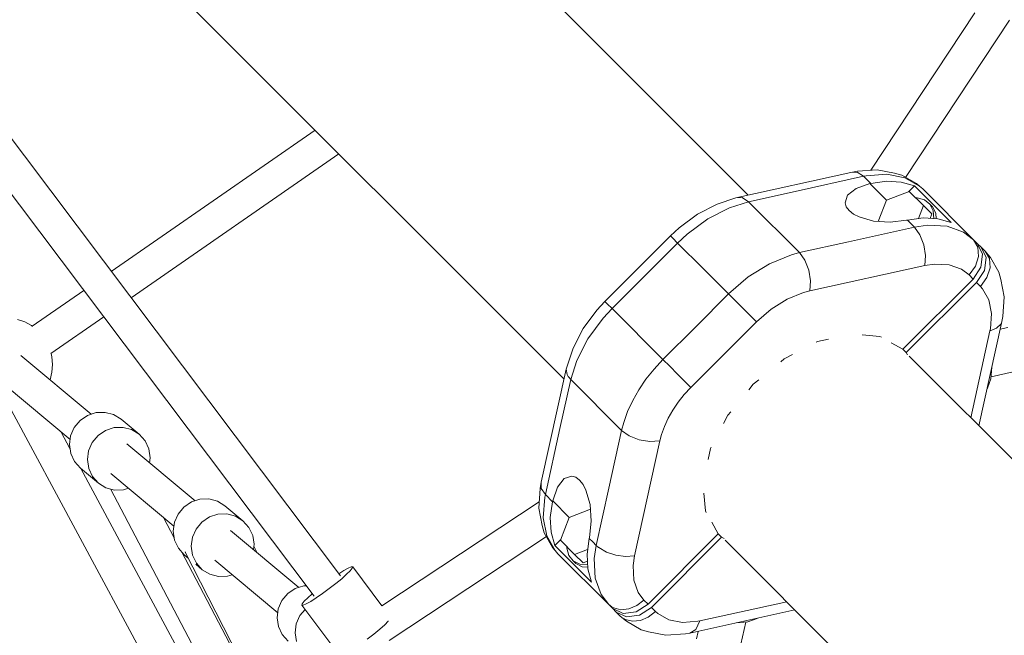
# Model space of a CAD drawing. Header units: inches. Extents: x -32 to 818, y -661 to 218.
# Tile 39 of 256: x 471.999 to 472.525, y 18.093 to 18.422. Entities that reach past the tile are written whole.
import ezdxf

# ---------------------------------------------------------------- set-up
doc = ezdxf.new("R2010")
doc.units = ezdxf.units.IN
doc.header["$LTSCALE"] = 0.01
doc.header["$MEASUREMENT"] = 0
doc.layers.add('_at_zabawki_', color=240, linetype='Continuous', lineweight=5)

# ---------------------------------------------------------------- blocks, each defined once
blk = doc.blocks.new('zw$2CA8')
at = {"layer": '_at_zabawki_'}
for p, q in [((-4924.56, 4555.7), (-5295.59, 5048.53)), ((-5308.55, 5036.11), (-4938.64, 4544.78)), ((-4706.65, 4759.16), (-4914.79, 4967.3)), ((-5013.15, 4868.94), (-4805.07, 4660.86)), ((-4585.49, 4856.58), (-4641.14, 4772.49)), ((-4622.54, 4768.61), (-4566.93, 4852.64)), ((-4938.13, 4793.91), (-5047.02, 4718.37)), ((-5036.41, 4704.27), (-4925.45, 4781.24)), ((-4651.72, 4771.29), (-4713.18, 4757.72)), ((-4681.54, 4761.12), (-4644.95, 4769.2)), ((-4648.28, 4771.94), (-4651.72, 4771.29)), ((-4651.72, 4771.29), (-4648.39, 4771.42)), ((-4648.39, 4771.42), (-4644.95, 4769.2)), ((-4637.77, 4772.74), (-4648.28, 4771.94)), ((-4644.95, 4769.2), (-4643.53, 4769.49)), ((-4644.95, 4769.2), (-4641.14, 4765.39)), ((-4643.53, 4769.49), (-4632.6, 4770.33)), ((-4628.45, 4770.94), (-4637.77, 4772.74)), ((-4632.6, 4770.33), (-4622.92, 4768.46)), ((-4624.56, 4769.75), (-4628.45, 4770.94)), ((-4616.69, 4765.29), (-4624.56, 4769.75)), ((-4622.92, 4768.46), (-4615.02, 4763.98)), ((-4653.51, 4759.15), (-4648.87, 4762.77)), ((-4648.87, 4762.77), (-4641.64, 4765.28)), ((-4641.64, 4765.28), (-4641.14, 4765.39)), ((-4641.64, 4765.28), (-4632.77, 4756.41)), ((-4641.14, 4765.39), (-4632.69, 4766.53)), ((-4632.69, 4766.53), (-4624.83, 4766.11)), ((-4624.83, 4766.11), (-4617.82, 4764.14)), ((-4621.03, 4760.93), (-4617.82, 4764.14)), ((-4617.82, 4764.14), (-4598.22, 4744.55)), ((-4615.02, 4763.98), (-4616.69, 4765.29)), ((-4613.37, 4762.47), (-4615.02, 4763.98)), ((-4713.18, 4757.72), (-4723.17, 4754.37)), ((-4713.18, 4757.72), (-4709.86, 4757.85)), ((-4709.86, 4757.85), (-4706.42, 4755.63)), ((-4706.42, 4755.63), (-4681.54, 4761.12)), ((-4654.85, 4754.98), (-4653.51, 4759.15)), ((-4620.51, 4761.13), (-4632.77, 4756.41)), ((-4612.97, 4753.58), (-4620.51, 4761.13)), ((-4616.3, 4757.7), (-4617.02, 4757.64)), ((-4612.44, 4756.64), (-4616.3, 4757.7)), ((-4586.16, 4735.26), (-4613.37, 4762.47)), ((-4723.17, 4754.37), (-4733.64, 4748.98)), ((-4716.58, 4752.42), (-4728.21, 4746.44)), ((-4706.42, 4755.63), (-4716.58, 4752.42)), ((-4679.2, 4728.41), (-4706.42, 4755.63)), ((-4654.2, 4752.88), (-4654.85, 4754.98)), ((-4652.69, 4750.88), (-4654.2, 4752.88)), ((-4632.77, 4756.41), (-4637.11, 4745.12)), ((-4612.97, 4753.58), (-4615.66, 4746.59)), ((-4608.46, 4749.07), (-4612.97, 4753.58)), ((-4609.47, 4754.25), (-4612.44, 4756.64)), ((-4607.72, 4750.79), (-4609.47, 4754.25)), ((-4608.12, 4752.9), (-4609.47, 4754.25)), ((-4606.37, 4749.44), (-4608.12, 4752.9)), ((-4733.64, 4748.98), (-4743.58, 4741.66)), ((-4650.38, 4749.05), (-4652.69, 4750.88)), ((-4647.35, 4747.48), (-4650.38, 4749.05)), ((-4639.65, 4745.3), (-4647.35, 4747.48)), ((-4613.09, 4746.93), (-4621.55, 4745.79)), ((-4605.23, 4746.51), (-4613.09, 4746.93)), ((-4608.46, 4749.07), (-4609.36, 4746.73)), ((-4607.38, 4746.63), (-4607.72, 4750.79)), ((-4606.13, 4746.56), (-4606.37, 4749.44)), ((-4743.58, 4741.66), (-4748.14, 4737.35)), ((-4728.21, 4746.44), (-4739.24, 4738.3)), ((-4617.74, 4741.98), (-4653.04, 4734.19)), ((-4630.77, 4744.67), (-4639.65, 4745.3)), ((-4622.04, 4745.68), (-4630.77, 4744.67)), ((-4621.55, 4745.79), (-4622.04, 4745.68)), ((-4621.55, 4745.79), (-4617.74, 4741.98)), ((-4610.73, 4743.04), (-4617.74, 4741.98)), ((-4617.74, 4741.98), (-4614.82, 4737.92)), ((-4600.36, 4742.51), (-4610.73, 4743.04)), ((-4607.38, 4746.63), (-4607.38, 4746.63)), ((-4598.22, 4744.55), (-4605.23, 4746.51)), ((-4591.51, 4739.32), (-4600.36, 4742.51)), ((-4748.14, 4737.35), (-4783.2, 4702.29)), ((-4748.14, 4737.35), (-4746.96, 4736.17)), ((-4739.24, 4738.3), (-4744.35, 4733.56)), ((-4614.82, 4737.92), (-4612.76, 4732.61)), ((-4586.16, 4735.26), (-4591.51, 4739.32)), ((-4744.35, 4733.56), (-4762.44, 4715.47)), ((-4746.96, 4736.17), (-4744.35, 4733.56)), ((-4730.74, 4719.95), (-4744.35, 4733.56)), ((-4653.04, 4734.19), (-4679.2, 4728.41)), ((-4612.76, 4732.61), (-4611.87, 4726.85)), ((-4583.84, 4731.33), (-4586.16, 4735.26)), ((-4584, 4733.1), (-4586.16, 4735.26)), ((-4582.19, 4731.29), (-4584, 4733.1)), ((-4581.34, 4727.59), (-4584, 4733.1)), ((-4583.49, 4726.38), (-4583.84, 4731.33)), ((-4580.03, 4729.13), (-4582.19, 4731.29)), ((-4582.19, 4731.29), (-4579.53, 4725.79)), ((-4683.53, 4727.28), (-4695.22, 4722.51)), ((-4679.2, 4728.41), (-4683.53, 4727.28)), ((-4679.2, 4728.41), (-4676.29, 4724.35)), ((-4611.87, 4726.85), (-4612.28, 4721.53)), ((-4585.16, 4721.17), (-4583.49, 4726.38)), ((-4582.23, 4720.72), (-4581.34, 4727.59)), ((-4579.53, 4725.79), (-4580.42, 4718.92)), ((-4578.53, 4727.48), (-4580.03, 4729.13)), ((-4580.03, 4729.13), (-4577.71, 4725.2)), ((-4577.21, 4725.81), (-4578.53, 4727.48)), ((-4572.75, 4717.94), (-4577.21, 4725.81)), ((-4695.22, 4722.51), (-4706.62, 4715.4)), ((-4676.29, 4724.35), (-4674.23, 4719.04)), ((-4612.28, 4721.53), (-4673.75, 4707.96)), ((-4607.03, 4722.32), (-4612.28, 4721.53)), ((-4599.25, 4721.93), (-4607.03, 4722.32)), ((-4592.61, 4719.53), (-4599.25, 4721.93)), ((-4588.6, 4716.49), (-4585.16, 4721.17)), ((-4586.44, 4714.32), (-4582.23, 4720.72)), ((-4577.71, 4725.2), (-4577.36, 4720.25)), ((-4762.44, 4715.47), (-4779.41, 4698.5)), ((-4717.14, 4706.34), (-4730.74, 4719.95)), ((-4706.62, 4715.4), (-4717.14, 4706.34)), ((-4674.23, 4719.04), (-4673.34, 4713.28)), ((-4588.6, 4716.49), (-4592.61, 4719.53)), ((-4586.44, 4714.32), (-4588.6, 4716.49)), ((-4580.42, 4718.92), (-4584.63, 4712.52)), ((-4577.36, 4720.25), (-4579.03, 4715.04)), ((-4571.56, 4714.05), (-4572.75, 4717.94)), ((-4673.34, 4713.28), (-4673.75, 4707.96)), ((-4623.94, 4676.83), (-4586.44, 4714.32)), ((-4584.63, 4712.52), (-4622.13, 4675.02)), ((-4584.63, 4712.52), (-4582.47, 4710.36)), ((-4579.03, 4715.04), (-4582.47, 4710.36)), ((-4582.47, 4710.36), (-4581.34, 4709.12)), ((-4569.76, 4704.74), (-4571.56, 4714.05)), ((-5061.67, 4708.2), (-5089.25, 4689.07)), ((-4717.14, 4706.34), (-4734.67, 4688.82)), ((-4717.14, 4706.34), (-4713.5, 4702.7)), ((-4677, 4707.11), (-4685.76, 4703.53)), ((-4673.75, 4707.96), (-4677, 4707.11)), ((-4581.34, 4709.12), (-4577.98, 4703.19)), ((-4570.56, 4694.22), (-4569.76, 4704.74)), ((-4783.2, 4702.29), (-4787.51, 4697.72)), ((-4783.2, 4702.29), (-4782.02, 4701.11)), ((-4782.02, 4701.11), (-4779.41, 4698.5)), ((-4713.5, 4702.7), (-4709.38, 4698.59)), ((-4685.76, 4703.53), (-4694.32, 4698.2)), ((-4577.98, 4703.19), (-4576.58, 4695.94)), ((-5079.26, 4674.54), (-5051.06, 4694.1)), ((-4787.51, 4697.72), (-4794.83, 4687.79)), ((-4779.41, 4698.5), (-4784.15, 4693.39)), ((-4752.2, 4671.29), (-4779.41, 4698.5)), ((-4709.38, 4698.59), (-4705.41, 4694.62)), ((-4705.41, 4694.62), (-4702.2, 4691.41)), ((-4694.32, 4698.2), (-4702.2, 4691.41)), ((-4576.58, 4695.94), (-4577.21, 4687.74)), ((-4571.21, 4690.79), (-4570.56, 4694.22)), ((-5093.32, 4691.39), (-5097.22, 4692.72)), ((-5089.7, 4689.43), (-5093.32, 4691.39)), ((-5089.08, 4688.94), (-5089.7, 4689.43)), ((-4784.15, 4693.39), (-4792.29, 4682.36)), ((-4734.67, 4688.82), (-4752.2, 4671.29)), ((-4702.2, 4691.41), (-4737.26, 4656.35)), ((-4583.34, 4635.85), (-4571.21, 4690.79)), ((-4571.39, 4690.42), (-4573.93, 4687.97)), ((-4571.21, 4690.79), (-4571.39, 4690.42)), ((-4794.83, 4687.79), (-4800.22, 4677.31)), ((-4645.71, 4684.43), (-4636.22, 4683.59)), ((-4636.22, 4683.59), (-4635.43, 4683.16)), ((-4577.43, 4686.67), (-4587.69, 4640.2)), ((-4577.21, 4687.74), (-4577.43, 4686.67)), ((-4576.45, 4686.92), (-4577.43, 4686.67)), ((-4573.93, 4687.97), (-4576.45, 4686.92)), ((-4567.86, 4688.39), (-4571.94, 4687.51)), ((-4792.29, 4682.36), (-4798.27, 4670.73)), ((-4670.23, 4680.49), (-4669.55, 4680.84)), ((-4669.55, 4680.84), (-4663.75, 4682.2)), ((-4630.23, 4680.29), (-4623.94, 4676.83)), ((-5057.78, 4642.05), (-5095.37, 4673.4)), ((-5078.76, 4672.67), (-5079.23, 4674.56)), ((-4800.22, 4677.31), (-4803.9, 4666.17)), ((-4687.45, 4671.59), (-4682.98, 4673.9)), ((-4622.13, 4675.02), (-4623.94, 4676.83)), ((-4622.13, 4675.02), (-4621.41, 4673.71)), ((-4333.73, 4386.24), (-4620.58, 4673.09)), ((-5078.42, 4668.57), (-5078.76, 4672.67)), ((-5078.76, 4664.47), (-5078.42, 4668.57)), ((-4798.27, 4670.73), (-4801.48, 4660.57)), ((-4752.2, 4671.29), (-4756.94, 4666.18)), ((-4752.2, 4671.29), (-4748.56, 4667.65)), ((-4689.24, 4670.12), (-4687.45, 4671.59)), ((-5079.77, 4660.48), (-5078.76, 4664.47)), ((-4803.9, 4666.17), (-4817.22, 4605.67)), ((-4803.9, 4666.17), (-4803.41, 4663.25)), ((-4803.41, 4663.25), (-4802.85, 4662.23)), ((-4756.94, 4666.18), (-4761.25, 4660.77)), ((-4748.56, 4667.65), (-4744.44, 4663.53)), ((-4744.44, 4663.53), (-4740.47, 4659.56)), ((-4576.92, 4660.92), (-4576.34, 4667.18)), ((-4576.82, 4661.99), (-4561.02, 4665.54)), ((-4576.34, 4667.18), (-4576.37, 4667.42)), ((-5103.84, 4657.53), (-5069.05, 4628.53)), ((-5079.8, 4660.41), (-5079.77, 4660.48)), ((-4801.48, 4660.57), (-4807.25, 4634.4)), ((-4802.85, 4662.23), (-4802.54, 4661.79)), ((-4802.54, 4661.79), (-4801.48, 4660.57)), ((-4774.26, 4633.35), (-4801.48, 4660.57)), ((-4761.25, 4660.77), (-4765.07, 4655.14)), ((-4740.47, 4659.56), (-4737.26, 4656.35)), ((-4706.34, 4655.15), (-4703.93, 4658.08)), ((-4703.93, 4658.08), (-4701, 4660.49)), ((-4578.81, 4655.97), (-4576.92, 4660.92)), ((-4765.07, 4655.14), (-4768.36, 4649.36)), ((-4740.82, 4652.52), (-4744.05, 4648.46)), ((-4737.26, 4656.35), (-4740.82, 4652.52)), ((-4578.92, 4655.87), (-4578.81, 4655.97)), ((-4768.36, 4649.36), (-4771.05, 4643.52)), ((-4744.05, 4648.46), (-4746.92, 4644.24)), ((-5100.33, 4644.13), (-4840.35, 4160.73)), ((-5055.16, 4642.91), (-5059.74, 4641.42)), ((-5050.39, 4643.05), (-5055.16, 4642.91)), ((-5045.79, 4641.84), (-5050.39, 4643.05)), ((-5041.76, 4639.37), (-5045.79, 4641.84)), ((-4771.05, 4643.52), (-4773.13, 4637.68)), ((-4746.92, 4644.24), (-4749.38, 4639.91)), ((-4719.75, 4637.13), (-4717.44, 4641.6)), ((-4717.44, 4641.6), (-4715.97, 4643.39)), ((-5063.73, 4638.71), (-5066.83, 4634.99)), ((-5059.74, 4641.42), (-5063.73, 4638.71)), ((-5032.14, 4631.35), (-5041.76, 4639.37)), ((-4773.13, 4637.68), (-4774.26, 4633.35)), ((-4749.38, 4639.91), (-4751.4, 4635.52)), ((-5069.12, 4623.8), (-5073.78, 4632.47)), ((-5066.83, 4634.99), (-5068.78, 4630.57)), ((-5054.11, 4630.69), (-5050.12, 4633.4)), ((-5050.12, 4633.4), (-5045.55, 4634.89)), ((-5045.55, 4634.89), (-5040.77, 4635.03)), ((-5040.77, 4635.03), (-5036.18, 4633.82)), ((-5036.18, 4633.82), (-5032.14, 4631.35)), ((-5028.98, 4627.82), (-5032.14, 4631.35)), ((-4807.25, 4634.4), (-4815.05, 4599.1)), ((-4774.26, 4633.35), (-4781.05, 4602.62)), ((-4774.26, 4633.35), (-4770.2, 4630.44)), ((-4752.96, 4631.14), (-4753.81, 4627.9)), ((-4751.4, 4635.52), (-4752.96, 4631.14)), ((-5068.78, 4630.57), (-5069.42, 4625.8)), ((-5069.42, 4625.8), (-5068.7, 4621.08)), ((-5059.16, 4622.55), (-5057.21, 4626.97)), ((-5057.21, 4626.97), (-5054.11, 4630.69)), ((-5002.28, 4595.78), (-5038.79, 4626.22)), ((-5026.96, 4623.52), (-5028.98, 4627.82)), ((-4770.2, 4630.44), (-4764.89, 4628.37)), ((-4753.81, 4627.9), (-4767.38, 4566.43)), ((-4764.89, 4628.37), (-4759.14, 4627.48)), ((-4759.14, 4627.48), (-4753.81, 4627.9)), ((-5068.7, 4621.08), (-5066.68, 4616.78)), ((-5059.8, 4617.79), (-5059.16, 4622.55)), ((-5026.24, 4618.79), (-5026.96, 4623.52)), ((-4728.05, 4617.9), (-4726.69, 4623.7)), ((-4726.69, 4623.7), (-4726.34, 4624.38)), ((-5066.68, 4616.78), (-5063.53, 4613.25)), ((-5059.09, 4613.06), (-5059.8, 4617.79)), ((-5026.61, 4616.07), (-5026.24, 4618.79)), ((-5063.53, 4613.25), (-5053.91, 4605.23)), ((-4824.62, 4169.18), (-5063.37, 4613.12)), ((-5057.07, 4608.76), (-5059.09, 4613.06)), ((-5047.26, 4610.36), (-5013.56, 4582.26)), ((-5053.91, 4605.23), (-5057.07, 4608.76)), ((-5053.91, 4605.23), (-5049.87, 4602.76)), ((-4817.22, 4605.67), (-4817.79, 4602.43)), ((-4817.24, 4602.43), (-4817.22, 4605.67)), ((-4808.62, 4603.02), (-4805, 4607.66)), ((-4805, 4607.66), (-4800.83, 4609)), ((-4800.83, 4609), (-4798.73, 4608.35)), ((-4798.73, 4608.35), (-4796.73, 4606.84)), ((-4796.73, 4606.84), (-4794.91, 4604.53)), ((-5049.87, 4602.76), (-5045.28, 4601.55)), ((-5047.37, 4602.1), (-4602.77, 3755.7)), ((-5045.28, 4601.55), (-5040.5, 4601.69)), ((-5040.5, 4601.69), (-5037.89, 4602.54)), ((-4817.79, 4602.43), (-4818.6, 4591.92)), ((-4815.05, 4599.1), (-4817.24, 4602.43)), ((-4811.13, 4595.78), (-4808.62, 4603.02)), ((-4794.91, 4604.53), (-4793.33, 4601.5)), ((-4793.33, 4601.5), (-4791.15, 4593.8)), ((-4781.05, 4602.62), (-4787.83, 4571.88)), ((-4729.44, 4590.37), (-4730.28, 4599.86)), ((-5004.24, 4595.15), (-5008.23, 4592.43)), ((-4999.66, 4596.63), (-5004.24, 4595.15)), ((-4994.89, 4596.78), (-4999.66, 4596.63)), ((-4990.3, 4595.56), (-4994.89, 4596.78)), ((-4986.26, 4593.09), (-4990.3, 4595.56)), ((-4818.34, 4595.29), (-4902.44, 4539.64)), ((-4816.18, 4586.75), (-4815.34, 4597.67)), ((-4815.34, 4597.67), (-4815.05, 4599.1)), ((-4815.05, 4599.1), (-4811.24, 4595.29)), ((-4812.38, 4586.83), (-4811.24, 4595.29)), ((-4811.24, 4595.29), (-4811.13, 4595.78)), ((-4802.26, 4586.92), (-4811.13, 4595.78)), ((-5008.23, 4592.43), (-5011.33, 4588.72)), ((-4976.64, 4585.07), (-4986.26, 4593.09)), ((-4818.6, 4591.92), (-4816.79, 4582.6)), ((-4790.97, 4591.26), (-4802.26, 4586.92)), ((-4791.15, 4593.8), (-4790.52, 4584.91)), ((-4729.01, 4589.58), (-4729.44, 4590.37)), ((-5013.39, 4576.05), (-5019.07, 4586.85)), ((-5013.28, 4584.3), (-5013.92, 4579.53)), ((-5011.33, 4588.72), (-5013.28, 4584.3)), ((-5001.71, 4580.7), (-4998.62, 4584.41)), ((-4998.62, 4584.41), (-4994.62, 4587.13)), ((-4994.62, 4587.13), (-4990.05, 4588.61)), ((-4990.05, 4588.61), (-4985.27, 4588.76)), ((-4985.27, 4588.76), (-4980.68, 4587.55)), ((-4980.68, 4587.55), (-4976.64, 4585.07)), ((-4973.48, 4581.55), (-4976.64, 4585.07)), ((-4814.31, 4577.07), (-4816.18, 4586.75)), ((-4811.96, 4578.98), (-4812.38, 4586.83)), ((-4802.26, 4586.92), (-4806.98, 4574.66)), ((-4790.52, 4584.91), (-4791.53, 4576.19)), ((-4722.68, 4578.08), (-4726.14, 4584.38)), ((-5013.92, 4579.53), (-5013.21, 4574.81)), ((-5003.66, 4576.28), (-5001.71, 4580.7)), ((-4946.78, 4549.51), (-4983.29, 4579.95)), ((-4971.46, 4577.25), (-4973.48, 4581.55)), ((-4816.79, 4582.6), (-4815.6, 4578.71)), ((-4815.6, 4578.71), (-4811.14, 4570.84)), ((-4809.99, 4571.96), (-4811.96, 4578.98)), ((-5013.21, 4574.81), (-5011.19, 4570.51)), ((-5004.31, 4571.51), (-5003.66, 4576.28)), ((-4970.75, 4572.52), (-4971.46, 4577.25)), ((-4898.52, 4521.06), (-4814.46, 4576.69)), ((-4809.83, 4569.17), (-4814.31, 4577.07)), ((-4809.99, 4571.96), (-4806.78, 4575.18)), ((-4806.98, 4574.66), (-4799.44, 4567.12)), ((-4791.64, 4575.7), (-4792.78, 4567.24)), ((-4791.53, 4576.19), (-4791.64, 4575.7)), ((-4791.64, 4575.7), (-4789.74, 4573.79)), ((-4789.74, 4573.79), (-4787.83, 4571.88)), ((-4760.18, 4540.59), (-4722.68, 4578.08)), ((-4720.87, 4576.28), (-4758.37, 4538.78)), ((-4722.68, 4578.08), (-4720.87, 4576.28)), ((-4719.56, 4575.56), (-4720.87, 4576.28)), ((-4718.94, 4574.73), (-4432.09, 4287.88)), ((-5011.19, 4570.51), (-5008.03, 4566.98)), ((-4770.03, 4112.75), (-5009.48, 4568.6)), ((-5007.3, 4568.43), (-5007.46, 4568.28)), ((-5007.46, 4568.28), (-4961.93, 4479.4)), ((-5003.59, 4566.79), (-5004.31, 4571.51)), ((-4971.11, 4569.8), (-4970.75, 4572.52)), ((-4969.24, 4568.24), (-4970.89, 4571.45)), ((-4811.14, 4570.84), (-4809.83, 4569.17)), ((-4790.4, 4552.37), (-4809.99, 4571.96)), ((-4809.83, 4569.17), (-4808.32, 4567.52)), ((-4803.49, 4571.17), (-4803.55, 4570.45)), ((-4803.55, 4570.45), (-4802.49, 4566.59)), ((-4792.44, 4569.81), (-4799.44, 4567.12)), ((-4787.83, 4571.88), (-4788.89, 4564.88)), ((-4786.64, 4570.82), (-4787.83, 4571.88)), ((-4786.63, 4570.82), (-4786.64, 4570.82)), ((-4786.57, 4570.77), (-4786.63, 4570.82)), ((-4786.54, 4570.74), (-4786.57, 4570.77)), ((-4782.41, 4568.3), (-4786.54, 4570.74)), ((-4777.42, 4566.65), (-4782.41, 4568.3)), ((-5008.03, 4566.98), (-5005.88, 4565.19)), ((-5001.57, 4562.49), (-5003.59, 4566.79)), ((-4991.76, 4564.09), (-4958.06, 4535.99)), ((-4808.32, 4567.52), (-4781.11, 4540.31)), ((-4802.49, 4566.59), (-4800.1, 4563.62)), ((-4800.1, 4563.62), (-4796.64, 4561.87)), ((-4800.1, 4563.62), (-4798.75, 4562.26)), ((-4799.44, 4567.12), (-4794.92, 4562.61)), ((-4792.58, 4563.51), (-4794.92, 4562.61)), ((-4792.78, 4567.24), (-4792.36, 4559.38)), ((-4788.89, 4564.88), (-4788.37, 4554.5)), ((-4772.19, 4566), (-4777.42, 4566.65)), ((-4767.38, 4566.43), (-4772.19, 4566)), ((-4767.38, 4566.43), (-4768.17, 4561.18)), ((-5001.91, 4561.88), (-4998.41, 4558.96)), ((-4998.41, 4558.96), (-5001.57, 4562.49)), ((-4998.41, 4558.96), (-4994.37, 4556.49)), ((-4922.73, 4558.45), (-4925.36, 4556.77)), ((-4920.36, 4559.79), (-4922.73, 4558.45)), ((-4919.31, 4558.4), (-4921.25, 4556.49)), ((-4918.75, 4560.47), (-4920.36, 4559.79)), ((-4918.21, 4559.76), (-4919.31, 4558.4)), ((-4918.01, 4560.46), (-4918.75, 4560.47)), ((-4918.01, 4560.46), (-4918.21, 4559.76)), ((-4902.37, 4539.68), (-4918.01, 4560.46)), ((-4798.75, 4562.26), (-4795.29, 4560.52)), ((-4796.64, 4561.87), (-4792.48, 4561.53)), ((-4795.29, 4560.52), (-4792.41, 4560.28)), ((-4792.48, 4561.53), (-4792.48, 4561.53)), ((-4792.36, 4559.38), (-4790.4, 4552.37)), ((-4768.17, 4561.18), (-4767.78, 4553.4)), ((-4994.37, 4556.49), (-4989.78, 4555.28)), ((-4989.78, 4555.28), (-4985, 4555.42)), ((-4985, 4555.42), (-4982.39, 4556.27)), ((-4923.9, 4554.15), (-4927.07, 4551.55)), ((-4921.25, 4556.49), (-4923.9, 4554.15)), ((-4788.37, 4554.5), (-4785.17, 4545.66)), ((-4767.78, 4553.4), (-4765.38, 4546.76)), ((-4948.74, 4548.87), (-4952.73, 4546.16)), ((-4944.17, 4550.36), (-4948.74, 4548.87)), ((-4942.87, 4550.4), (-4944.17, 4550.36)), ((-4930.55, 4548.85), (-4934.1, 4546.25)), ((-4927.07, 4551.55), (-4930.55, 4548.85)), ((-4765.38, 4546.76), (-4762.34, 4542.75)), ((-4955.83, 4542.44), (-4957.78, 4538.02)), ((-4952.73, 4546.16), (-4955.83, 4542.44)), ((-4943.88, 4542.08), (-4944.98, 4540.72)), ((-4941.94, 4543.99), (-4943.88, 4542.08)), ((-4940.46, 4542.03), (-4942.84, 4540.69)), ((-4939.6, 4546.06), (-4941.94, 4543.99)), ((-4937.48, 4543.93), (-4940.46, 4542.03)), ((-4934.1, 4546.25), (-4937.48, 4543.93)), ((-4785.17, 4545.66), (-4781.11, 4540.31)), ((-4762.34, 4542.75), (-4766.14, 4539.8)), ((-4762.34, 4542.75), (-4760.18, 4540.59)), ((-4686.05, 4541.84), (-4732.53, 4531.58)), ((-4957.78, 4538.02), (-4958.42, 4533.26)), ((-4946.22, 4534.43), (-4943.46, 4537.73)), ((-4944.98, 4540.72), (-4945.18, 4540.01)), ((-4945.18, 4540.01), (-4924.83, 4512.99)), ((-4944.44, 4540), (-4945.18, 4540.01)), ((-4942.84, 4540.69), (-4944.44, 4540)), ((-4779.59, 4539.09), (-4781.11, 4540.31)), ((-4781.11, 4540.31), (-4778.95, 4538.15)), ((-4779.44, 4539), (-4779.59, 4539.09)), ((-4779.12, 4538.81), (-4779.44, 4539)), ((-4778.5, 4538.49), (-4779.12, 4538.81)), ((-4778.95, 4538.15), (-4777.14, 4536.34)), ((-4778.95, 4538.15), (-4773.44, 4535.48)), ((-4774.66, 4537.55), (-4778.5, 4538.49)), ((-4771.64, 4533.68), (-4777.14, 4536.34)), ((-4777.14, 4536.34), (-4774.98, 4534.18)), ((-4770.4, 4538), (-4774.66, 4537.55)), ((-4773.44, 4535.48), (-4766.57, 4536.38)), ((-4766.14, 4539.8), (-4770.4, 4538)), ((-4766.57, 4536.38), (-4760.18, 4540.59)), ((-4758.37, 4538.78), (-4764.77, 4534.57)), ((-4756.21, 4536.62), (-4760.01, 4533.67)), ((-4758.37, 4538.78), (-4757.29, 4537.7)), ((-4757.29, 4537.7), (-4756.21, 4536.62)), ((-4754.97, 4535.49), (-4756.21, 4536.62)), ((-4737.8, 4525.03), (-4681.64, 4537.43)), ((-4958.42, 4533.26), (-4957.71, 4528.54)), ((-4948.17, 4530.01), (-4946.22, 4534.43)), ((-4900.91, 4529.47), (-4898.97, 4531.38)), ((-4898.97, 4531.38), (-4898.96, 4531.4)), ((-4773.46, 4532.96), (-4774.98, 4534.18)), ((-4774.98, 4534.18), (-4773.33, 4532.68)), ((-4773.31, 4532.87), (-4773.46, 4532.96)), ((-4773.33, 4532.68), (-4771.66, 4531.36)), ((-4772.99, 4532.68), (-4773.31, 4532.87)), ((-4772.37, 4532.36), (-4772.99, 4532.68)), ((-4768.53, 4531.42), (-4772.37, 4532.36)), ((-4771.66, 4531.36), (-4763.79, 4526.9)), ((-4764.77, 4534.57), (-4771.64, 4533.68)), ((-4764.27, 4531.87), (-4768.53, 4531.42)), ((-4760.01, 4533.67), (-4764.27, 4531.87)), ((-4749.05, 4532.13), (-4754.97, 4535.49)), ((-4741.79, 4530.73), (-4749.05, 4532.13)), ((-4733.59, 4531.36), (-4741.79, 4530.73)), ((-4732.53, 4531.58), (-4734.54, 4527.02)), ((-4732.53, 4531.58), (-4733.59, 4531.36)), ((-4713.03, 4530.49), (-4706.77, 4531.07)), ((-4711.39, 4515.17), (-4707.84, 4530.97)), ((-4706.77, 4531.07), (-4701.82, 4532.96)), ((-4701.82, 4532.96), (-4701.81, 4532.98)), ((-4957.71, 4528.54), (-4955.69, 4524.24)), ((-4948.81, 4525.24), (-4948.17, 4530.01)), ((-4906.73, 4524.53), (-4903.56, 4527.13)), ((-4903.56, 4527.13), (-4900.91, 4529.47)), ((-4763.79, 4526.9), (-4759.9, 4525.71)), ((-4759.9, 4525.71), (-4750.59, 4523.91)), ((-4734.54, 4527.02), (-4737.8, 4525.03)), ((-4733.37, 4526.01), (-4734.24, 4522.01)), ((-4713.06, 4530.49), (-4713.03, 4530.49)), ((-4955.69, 4524.24), (-4952.53, 4520.71)), ((-4948.09, 4520.52), (-4948.81, 4525.24)), ((-4910.21, 4521.83), (-4906.73, 4524.53)), ((-4750.59, 4523.91), (-4740.07, 4524.71)), ((-4740.07, 4524.71), (-4737.8, 4525.03))]:
    blk.add_line(p, q, dxfattribs=at)

msp = doc.modelspace()

# ---------------------------------------------------------------- block references
at = {"layer": '_at_zabawki_', "linetype": 'Continuous', "xscale": 0.001, "yscale": 0.001, "zscale": 0.001}
msp.add_blockref('zw$2CA8', (477.09515, 13.56888, 0.00455), dxfattribs=at)

doc.saveas('drawing.dxf')
